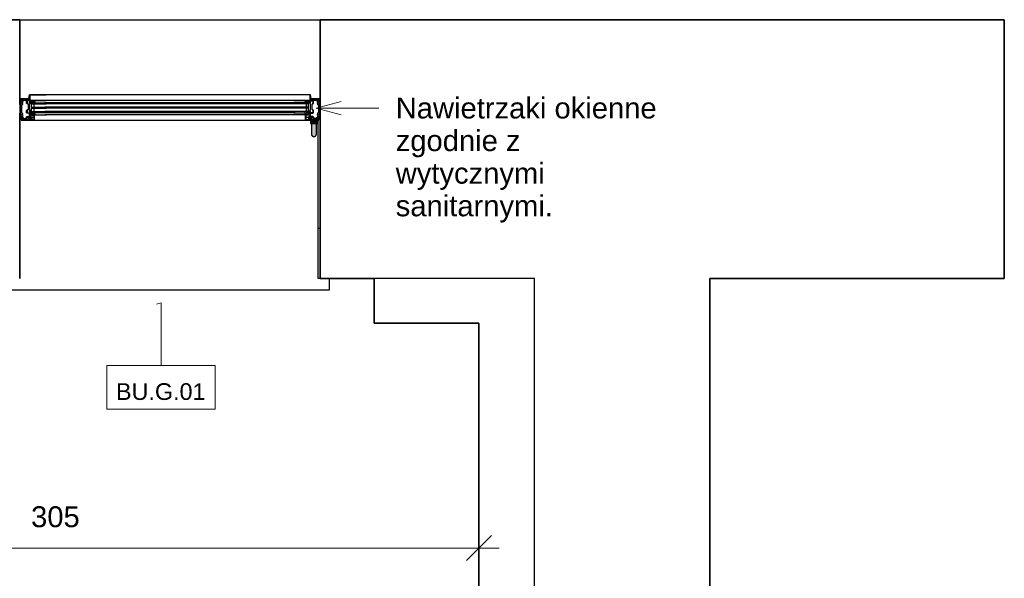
# Model space of a CAD drawing. Header units: centimetres. Extents: x -916 to 180, y 2044 to 2775.
# Tile 8 of 8: x -244 to 110, y 2574 to 2775. Entities that reach past the tile are written whole.
import ezdxf

# ---------------------------------------------------------------- set-up
doc = ezdxf.new("R2010")
doc.units = ezdxf.units.CM
for name, color, linetype, lineweight in [('Elementy szczegółów', 8, 'Continuous', 25), ('Notatki tekstowe', 50, 'Continuous', 9), ('Notatki tekstowe-1', 7, 'Continuous', 9), ('Okna', 8, 'Continuous', 25), ('Okna-1', 9, 'Continuous', 25), ('Oznaczenia wielu kategorii', 50, 'Continuous', 9), ('Oznaczenia wielu kategorii-1', 7, 'Continuous', 9), ('Wymiary', 50, 'Continuous', 9), ('Wymiary-30', 50, 'Continuous', 9), ('Ściany', 8, 'Continuous', 25), ('Ściany-1', 55, 'Continuous', 35)]:
    doc.layers.add(name, color=color, linetype=linetype, lineweight=lineweight)
doc.styles.add('Arial', font='arial.ttf', dxfattribs={"height": 7.5})
doc.styles.add('Arial_1', font='arial.ttf', dxfattribs={"height": 6})
doc.styles.add('Arial_3', font='arial.ttf', dxfattribs={"height": 7.5})
doc.dimstyles.new('Przekątna_-_2_5_mm_Arial', dxfattribs={"dimscale": 30.48, "dimtxt": 7.651945, "dimasz": 0.295276, "dimexe": 0.23622, "dimexo": 0.147638, "dimgap": 0.172244, "dimtad": 1, "dimdec": 0, "dimzin": 0, "dimdsep": 46, "dimtxsty": 'Arial_3', "dimblk1": 'OBLIQUE', "dimblk2": 'OBLIQUE', "dimsah": 1, "dimcen": 0.09, "dimdle": 0.23622, "dimazin": 0, "dimtfac": 1, "dimtdec": 4, "dimtix": 1, "dimtmove": 0, "dimatfit": 3, "dimfxl": 1, "dimtvp": 1, "dimtfill": 1, "dimtolj": 1, "dimtzin": 0, "dimarcsym": 2})

# ---------------------------------------------------------------- blocks, each defined once
blk = doc.blocks.new('Zabudowa_szachtu1 - Zabudowa_szachtu-810303-Stan_istniejący _ zmiany bud_')
at = {"layer": 'Ściany'}
for p, q in [((-59.22, 2682.08), (-116.82, 2682.08)), ((-59.22, 2432.08), (-59.22, 2682.08))]:
    blk.add_line(p, q, dxfattribs=at)
at = {"layer": 'Ściany-1'}
for p, q in [((-116.82, 2682.08), (-116.82, 2666.08)), ((-116.82, 2666.08), (-79.22, 2666.08)), ((-79.22, 2666.08), (-79.22, 2432.08)), ((-79.22, 2432.08), (-59.22, 2432.08))]:
    blk.add_line(p, q, dxfattribs=at)
blk = doc.blocks.new('JANSEN_AG_Jansen_Janisol_Arte_66_window_2022 - Type 1-822849-Stan_istniejący _ zmiany bud_')
at = {"layer": 'Okna-1'}
for points in [[(52.9, 9.25), (52.9, 10.45), (50.5, 10.45), (50.5, 9.25), (52.86, 9.25)], [(51.7, 4.55), (51.93, 4.58), (52.15, 4.67), (52.34, 4.81), (52.48, 5), (52.57, 5.22), (52.6, 5.45), (52.57, 9.25), (50.8, 9.25), (50.83, 5.22), (50.92, 5), (51.06, 4.81), (51.25, 4.67), (51.47, 4.58)]]:
    blk.add_hatch(color=256, dxfattribs=at).paths.add_polyline_path(points)
at = {"layer": 'Elementy szczegółów'}
for p, q in [((-50.69, 18.05), (-54, 18.05)), ((-54, 18.05), (-54, 11.45)), ((-54, 18.05), (-54, 11.45)), ((-54, 18.05), (-54, 11.45)), ((-53.85, 18.05), (-51.15, 18.05)), ((-51.15, 17.75), (-53.55, 17.75)), ((-53.54, 17.75), (-53.06, 17.75)), ((-52.94, 17.75), (-51.15, 17.75)), ((-51.49, 17.69), (-51.23, 17.7)), ((-51.09, 17.74), (-51.07, 17.58)), ((-50.45, 19.45), (-50.69, 18.05)), ((50.44, 19.45), (-50.45, 19.45)), ((50.69, 18.05), (50.44, 19.45)), ((54, 18.05), (50.69, 18.05)), ((51.09, 17.74), (51.07, 17.58)), ((53.85, 18.05), (51.15, 18.05)), ((52.94, 17.75), (51.15, 17.75)), ((51.15, 17.75), (53.55, 17.75)), ((51.49, 17.69), (51.23, 17.7)), ((53.54, 17.75), (53.06, 17.75)), ((54, 11.45), (54, 18.05)), ((54, 18.05), (54, 11.45)), ((54, 18.05), (54, 11.45)), ((-54, 16.45), (-54, 16.7)), ((-53.55, 17.45), (-53.15, 17.45)), ((-53.08, 17.54), (-53.29, 17.56)), ((-53, 17.08), (-52.98, 17.43)), ((-53, 16.45), (-53, 16.7)), ((-52.93, 17.06), (-52.97, 17.05)), ((-52.75, 17.42), (-52.86, 17.14)), ((-51.5, 16.64), (-51.5, 16.89)), ((-51.14, 17.5), (-51.36, 17.45)), ((-51.35, 17.45), (-48.85, 17.45)), ((-50.2, 16.64), (-50.2, 16.89)), ((-50, 16.65), (-50.16, 16.77)), ((-48.85, 17.15), (-50.15, 17.15)), ((-50.13, 16.84), (-49.77, 16.9)), ((-50.01, 16.74), (-49.99, 16.67)), ((-49.91, 16.72), (-49.91, 16.71)), ((-49.8, 16.25), (-44.5, 16.25)), ((-49.8, 15.08), (-44.5, 15.08)), ((-49.8, 14.68), (-44.5, 14.68)), ((-49.7, 17.1), (-48.93, 17.1)), ((-49.24, 16.7), (-49.28, 16.75)), ((-49.18, 16.74), (-49.21, 16.71)), ((-48.7, 16.91), (-49.06, 16.92)), ((-48.9, 16.25), (-48.9, 15.08)), ((-48.9, 14.68), (-48.9, 13.5)), ((-48.85, 17.45), (-44.5, 17.45)), ((-48.7, 17.26), (-48.7, 17.3)), ((-48.59, 16.75), (-48.66, 16.88)), ((45, 17.45), (-45, 17.45)), ((45, 16.65), (-45, 16.65)), ((45, 16.25), (-45, 16.25)), ((45, 15.08), (-45, 15.08)), ((45, 14.68), (-45, 14.68)), ((48.85, 17.45), (44.5, 17.45)), ((49.8, 16.25), (44.5, 16.25)), ((49.8, 15.08), (44.5, 15.08)), ((49.8, 14.68), (44.5, 14.68)), ((48.59, 16.75), (48.66, 16.88)), ((48.7, 17.26), (48.7, 17.3)), ((48.7, 16.91), (49.06, 16.92)), ((51.35, 17.45), (48.85, 17.45)), ((48.85, 17.15), (50.15, 17.15)), ((48.9, 16.25), (48.9, 15.08)), ((48.9, 14.68), (48.9, 13.5)), ((49.7, 17.1), (48.93, 17.1)), ((49.18, 16.74), (49.21, 16.71)), ((49.24, 16.7), (49.28, 16.75)), ((50.13, 16.84), (49.77, 16.9)), ((49.91, 16.72), (49.91, 16.71)), ((50.01, 16.74), (49.99, 16.67)), ((50, 16.65), (50.16, 16.77)), ((50.2, 16.64), (50.2, 16.89)), ((51.14, 17.5), (51.36, 17.45)), ((51.5, 16.64), (51.5, 16.89)), ((52.75, 17.42), (52.86, 17.14)), ((52.93, 17.06), (52.97, 17.05)), ((53, 17.08), (52.98, 17.43)), ((53, 16.45), (53, 16.7)), ((53.08, 17.54), (53.29, 17.56)), ((53.55, 17.45), (53.15, 17.45)), ((54, 16.45), (54, 16.7)), ((-54, 12.21), (-54, 12.46)), ((-54, 11.45), (-53.5, 11.45)), ((-53.15, 11.45), (-53.85, 11.45)), ((-53.45, 10.98), (-53.4, 11.08)), ((-53.2, 10.83), (-53.14, 10.92)), ((-53.19, 11.26), (-52.91, 11.26)), ((-53.14, 10.92), (-53.19, 10.83)), ((-53.17, 11.45), (-53.16, 11.45)), ((-53.15, 10.75), (-51.71, 10.75)), ((-53, 12.21), (-53, 12.46)), ((-52.88, 11.23), (-52.88, 11.06)), ((-52.82, 11), (-51.99, 11)), ((-52.19, 10.83), (-52.25, 10.77)), ((-51.96, 10.76), (-52.13, 10.84)), ((-51.71, 10.75), (-51.9, 10.75)), ((-51.89, 11.06), (-51.81, 11.07)), ((-51.67, 10.83), (-51.77, 11)), ((-51.64, 11.08), (-51.54, 10.91)), ((-51.59, 11.3), (-51.55, 11.3)), ((-51.55, 11.15), (-51.59, 11.15)), ((-51.5, 13.51), (-51.5, 13.76)), ((-51.5, 11.35), (-51.5, 11.55)), ((-50.6, 12.95), (-51.35, 12.95)), ((-51.35, 11.7), (-50.6, 11.7)), ((-51.3, 13.1), (-50.56, 13.1)), ((-50.5, 11.8), (-50.5, 12.85)), ((-50.36, 12.9), (-50.36, 11.75)), ((-50.2, 13.51), (-50.2, 13.76)), ((-50.2, 11.45), (-50.2, 10.95)), ((-50.2, 10.71), (-50.2, 10.63)), ((-49.88, 10.83), (-50.06, 10.85)), ((-50.01, 13.26), (-50.03, 13.24)), ((-50.02, 13.23), (-49.94, 13.21)), ((-49.92, 13.18), (-49.94, 13.17)), ((-49.93, 13.14), (-49.85, 13.13)), ((-49.91, 10.92), (-49.91, 11.48)), ((-49.84, 13.09), (-49.86, 13.07)), ((-49.85, 13.06), (-49.75, 13.04)), ((-49.81, 10.7), (-49.81, 10.76)), ((-49.8, 13.5), (-44.5, 13.5)), ((-48.89, 10.64), (-49.76, 10.64)), ((-48.89, 11.53), (-49.69, 11.53)), ((-49.69, 11.4), (-48.89, 11.4)), ((-49.65, 12.65), (-49.65, 12.75)), ((-49.51, 12.5), (-49.55, 12.5)), ((-48.73, 12.5), (-49.45, 12.5)), ((-49.05, 12.9), (-48.7, 12.95)), ((-49, 12.42), (-49, 12.4)), ((-48.78, 12.5), (-48.92, 12.5)), ((-48.84, 12.19), (-48.84, 11.58)), ((-48.84, 11.35), (-48.84, 10.69)), ((-48.7, 12.36), (-48.7, 12.47)), ((-48.7, 10.58), (-48.7, 12.42)), ((-48.61, 12.33), (-48.67, 12.33)), ((-48.65, 12.33), (-44.5, 12.33)), ((-48.5, 13.05), (-48.44, 13.09)), ((45, 13.5), (-45, 13.5)), ((45, 13.1), (-45, 13.1)), ((45, 12.33), (-45, 12.33)), ((49.8, 13.5), (44.5, 13.5)), ((48.65, 12.33), (44.5, 12.33)), ((48.5, 13.05), (48.44, 13.09)), ((48.61, 12.33), (48.67, 12.33)), ((49.05, 12.9), (48.7, 12.95)), ((48.7, 12.36), (48.7, 12.47)), ((48.7, 10.58), (48.7, 12.42)), ((48.73, 12.5), (49.45, 12.5)), ((48.78, 12.5), (48.92, 12.5)), ((48.84, 12.19), (48.84, 11.58)), ((48.84, 11.35), (48.84, 10.69)), ((48.89, 11.53), (49.68, 11.53)), ((49.68, 11.4), (48.89, 11.4)), ((48.89, 10.64), (49.76, 10.64)), ((49, 12.42), (49, 12.4)), ((49.51, 12.5), (49.55, 12.5)), ((49.65, 12.65), (49.65, 12.75)), ((49.85, 13.06), (49.75, 13.04)), ((49.81, 10.7), (49.81, 10.76)), ((49.84, 13.09), (49.86, 13.07)), ((49.93, 13.14), (49.85, 13.13)), ((49.88, 10.83), (50.06, 10.85)), ((49.91, 10.92), (49.91, 11.48)), ((49.92, 13.18), (49.94, 13.17)), ((50.02, 13.23), (49.94, 13.21)), ((50.01, 13.26), (50.03, 13.24)), ((50.2, 13.51), (50.2, 13.76)), ((50.2, 11.45), (50.2, 10.95)), ((50.2, 10.71), (50.2, 10.63)), ((50.36, 12.9), (50.36, 11.75)), ((50.5, 11.8), (50.5, 12.85)), ((51.3, 13.1), (50.56, 13.1)), ((50.6, 12.95), (51.35, 12.95)), ((51.35, 11.7), (50.6, 11.7)), ((51.5, 13.51), (51.5, 13.76)), ((51.5, 11.35), (51.5, 11.55)), ((51.64, 11.08), (51.54, 10.91)), ((51.59, 11.3), (51.55, 11.3)), ((51.55, 11.15), (51.59, 11.15)), ((51.67, 10.83), (51.77, 11)), ((51.71, 10.75), (51.9, 10.75)), ((53.15, 10.75), (51.71, 10.75)), ((51.89, 11.06), (51.81, 11.07)), ((51.96, 10.76), (52.13, 10.84)), ((52.82, 11), (51.99, 11)), ((52.19, 10.83), (52.25, 10.77)), ((52.88, 11.23), (52.88, 11.06)), ((53.19, 11.26), (52.91, 11.26)), ((53, 12.21), (53, 12.46)), ((53.2, 10.83), (53.14, 10.92)), ((53.14, 10.92), (53.19, 10.83)), ((53.17, 11.45), (53.15, 11.45)), ((53.15, 11.45), (53.85, 11.45)), ((53.45, 10.98), (53.4, 11.08)), ((53.5, 11.45), (54, 11.45)), ((54, 12.21), (54, 12.46)), ((-53.5, 10.45), (53.5, 10.45)), ((-50.35, 10.45), (-53.15, 10.45)), ((-50.08, 10.5), (-48.78, 10.5)), ((50.07, 10.5), (48.78, 10.5)), ((50.35, 10.45), (53.15, 10.45))]:
    blk.add_line(p, q, dxfattribs=at)
at = {"layer": 'Elementy szczegółów', "flags": 128}
for points in [[(-54, 16.07), (-54, 16.45), (-53.93, 16.45), (-53.93, 16.7), (-54, 16.7), (-54, 17.9)], [(-53.55, 17.89), (-51.15, 17.89), (-51.15, 17.9), (-53.85, 17.9), (-53.85, 16.7), (-53.78, 16.7), (-53.78, 16.45), (-53.85, 16.45), (-53.85, 16.05), (-53.7, 15.9), (-53.81, 15.79), (-53.94, 15.93)], [(-50.3, 19.12), (-50.3, 17.45), (-50.6, 17.45)], [(-44.5, 17.45), (-50.3, 17.45), (-50.3, 19.45), (-44.5, 19.45)], [(44.5, 17.45), (50.3, 17.45), (50.3, 19.45), (44.5, 19.45)], [(50.3, 19.12), (50.3, 17.45), (50.6, 17.45)], [(53.54, 17.89), (51.15, 17.89), (51.15, 17.9), (53.85, 17.9), (53.85, 16.7), (53.77, 16.7), (53.77, 16.45), (53.85, 16.45), (53.85, 16.05), (53.7, 15.9), (53.81, 15.79), (53.94, 15.93)], [(54, 16.07), (54, 16.45), (53.92, 16.45), (53.92, 16.7), (54, 16.7), (54, 17.9)], [(-53.06, 15.93), (-53.19, 15.79), (-53.3, 15.9), (-53.15, 16.05), (-53.15, 16.45), (-53.23, 16.45), (-53.23, 16.7), (-53.15, 16.7), (-53.15, 17.3), (-53.55, 17.3)], [(-51.72, 10.61), (-53.15, 10.61), (-51.71, 10.6), (-50.35, 10.6), (-50.35, 13.51), (-50.43, 13.51), (-50.43, 13.76), (-50.35, 13.76), (-50.35, 13.94), (-50.5, 14.09), (-50.39, 14.2), (-50.26, 14.06)], [(-53, 17.3), (-53, 16.7), (-53.08, 16.7), (-53.08, 16.45), (-53, 16.45), (-53, 16.07)], [(-51.5, 16.48), (-51.5, 16.64), (-51.43, 16.64), (-51.43, 16.89), (-51.5, 16.89), (-51.5, 17.3)], [(-50.15, 17.29), (-48.85, 17.29), (-48.85, 17.3), (-50.4, 17.3), (-51.35, 17.3), (-51.35, 16.89), (-51.28, 16.89), (-51.28, 16.64), (-51.35, 16.64), (-51.35, 16.46), (-51.2, 16.31), (-51.31, 16.2), (-51.44, 16.34)], [(-51.44, 14.06), (-51.31, 14.2), (-51.2, 14.09), (-51.35, 13.94), (-51.35, 13.76), (-51.28, 13.76), (-51.28, 13.51), (-51.35, 13.51), (-51.35, 13.15)], [(-50.26, 16.34), (-50.39, 16.2), (-50.5, 16.31), (-50.35, 16.46), (-50.35, 16.64), (-50.43, 16.64), (-50.43, 16.89), (-50.35, 16.89), (-50.35, 17.09)], [(-50.2, 17.1), (-50.2, 16.89), (-50.28, 16.89), (-50.28, 16.64), (-50.2, 16.64), (-50.2, 16.48)], [(-44.5, 13.1), (-49.8, 13.1), (-49.8, 16.65), (-44.5, 16.65)], [(-49.31, 16.76), (-49.43, 16.76), (-49.55, 16.75)], [(44.5, 13.1), (49.8, 13.1), (49.8, 16.65), (44.5, 16.65)], [(50.15, 17.29), (48.85, 17.29), (48.85, 17.3), (50.4, 17.3), (51.35, 17.3), (51.35, 16.89), (51.27, 16.89), (51.27, 16.64), (51.35, 16.64), (51.35, 16.46), (51.2, 16.31), (51.31, 16.2), (51.44, 16.34)], [(49.31, 16.76), (49.43, 16.76), (49.55, 16.75)], [(50.2, 17.1), (50.2, 16.89), (50.27, 16.89), (50.27, 16.64), (50.2, 16.64), (50.2, 16.48)], [(50.26, 16.34), (50.39, 16.2), (50.5, 16.31), (50.35, 16.46), (50.35, 16.64), (50.42, 16.64), (50.42, 16.89), (50.35, 16.89), (50.35, 17.09)], [(51.72, 10.61), (53.15, 10.61), (51.71, 10.6), (50.35, 10.6), (50.35, 13.51), (50.42, 13.51), (50.42, 13.76), (50.35, 13.76), (50.35, 13.94), (50.5, 14.09), (50.39, 14.2), (50.26, 14.06)], [(51.44, 14.06), (51.31, 14.2), (51.2, 14.09), (51.35, 13.94), (51.35, 13.76), (51.27, 13.76), (51.27, 13.51), (51.35, 13.51), (51.35, 13.15)], [(51.5, 16.48), (51.5, 16.64), (51.42, 16.64), (51.42, 16.89), (51.5, 16.89), (51.5, 17.3)], [(53, 17.3), (53, 16.7), (53.07, 16.7), (53.07, 16.45), (53, 16.45), (53, 16.07)], [(53.06, 15.93), (53.19, 15.79), (53.3, 15.9), (53.15, 16.05), (53.15, 16.45), (53.22, 16.45), (53.22, 16.7), (53.15, 16.7), (53.15, 17.3), (53.54, 17.3)], [(-54, 11.6), (-54, 12.21), (-53.93, 12.21), (-53.93, 12.46), (-54, 12.46), (-54, 12.83)], [(-53.94, 12.97), (-53.81, 13.11), (-53.7, 13), (-53.85, 12.85), (-53.85, 12.46), (-53.78, 12.46), (-53.78, 12.21), (-53.85, 12.21), (-53.85, 11.6), (-53.15, 11.6), (-53.15, 12.21), (-53.23, 12.21), (-53.23, 12.46), (-53.15, 12.46), (-53.15, 12.85), (-53.3, 13), (-53.19, 13.11), (-53.06, 12.97)], [(-53.31, 10.9), (-53.26, 11), (-53.26, 11), (-53.32, 10.9)], [(-53, 12.83), (-53, 12.46), (-53.08, 12.46), (-53.08, 12.21), (-53, 12.21), (-53, 11.6)], [(-51.5, 13.1), (-51.5, 13.51), (-51.43, 13.51), (-51.43, 13.76), (-51.5, 13.76), (-51.5, 13.92)], [(-50.56, 11.55), (-51.35, 11.55), (-51.35, 11.35)], [(-50.2, 11), (-50.9, 11), (-50.98, 11.16), (-50.98, 11.24), (-50.9, 11.4), (-50.2, 11.4)], [(-50.98, 11.16), (-50.55, 11.4), (-50.55, 11)], [(-50.2, 13.92), (-50.2, 13.76), (-50.28, 13.76), (-50.28, 13.51), (-50.2, 13.51), (-50.2, 10.6)], [(-50.17, 10.92), (-50.15, 10.92), (-50.15, 11.48), (-50.17, 11.48)], [(-49.92, 10.9), (-50.02, 10.85), (-50.05, 10.85), (-50.05, 11.55), (-50.02, 11.55)], [(-50.02, 10.85), (-50.02, 11.55), (-49.92, 11.5)], [(-49.02, 12.38), (-49.8, 12.38), (-49.8, 12.24), (-48.89, 12.24)], [(-49.73, 13.02), (-49.74, 12.98), (-49.72, 12.97)], [(49.02, 12.38), (49.8, 12.38), (49.8, 12.24), (48.89, 12.24)], [(49.73, 13.02), (49.74, 12.98), (49.72, 12.97)], [(49.92, 10.9), (50.02, 10.85), (50.05, 10.85), (50.05, 11.55), (50.02, 11.55)], [(50.02, 10.85), (50.02, 11.55), (49.92, 11.5)], [(50.17, 10.92), (50.15, 10.92), (50.15, 11.48), (50.17, 11.48)], [(50.2, 13.92), (50.2, 13.76), (50.27, 13.76), (50.27, 13.51), (50.2, 13.51), (50.2, 10.6)], [(50.2, 11), (50.9, 11), (50.98, 11.16), (50.98, 11.24), (50.9, 11.4), (50.2, 11.4)], [(50.98, 11.16), (50.55, 11.4), (50.55, 11)], [(50.56, 11.55), (51.35, 11.55), (51.35, 11.35)], [(51.5, 13.1), (51.5, 13.51), (51.42, 13.51), (51.42, 13.76), (51.5, 13.76), (51.5, 13.92)], [(53, 12.83), (53, 12.46), (53.07, 12.46), (53.07, 12.21), (53, 12.21), (53, 11.6)], [(53.94, 12.97), (53.81, 13.11), (53.7, 13), (53.85, 12.85), (53.85, 12.46), (53.77, 12.46), (53.77, 12.21), (53.85, 12.21), (53.85, 11.6), (53.15, 11.6), (53.15, 12.21), (53.22, 12.21), (53.22, 12.46), (53.15, 12.46), (53.15, 12.85), (53.3, 13), (53.19, 13.11), (53.06, 12.97)], [(53.31, 10.9), (53.26, 11), (53.26, 11), (53.32, 10.9)], [(54, 11.6), (54, 12.21), (53.92, 12.21), (53.92, 12.46), (54, 12.46), (54, 12.83)]]:
    blk.add_lwpolyline(points, dxfattribs=at)
for points in [[(-50.45, 19.45), (-50.3, 19.45), (-50.3, 19.12), (-50.6, 17.45), (-50.8, 17.45)], [(50.44, 19.45), (50.3, 19.45), (50.3, 19.12), (50.6, 17.45), (50.8, 17.45)], [(-53.85, 12.21), (-53.78, 12.21), (-53.78, 12.46), (-53.85, 12.46), (-53.85, 12.85), (-53.7, 13), (-53.7, 15.9), (-53.85, 16.05), (-53.85, 16.45), (-53.78, 16.45), (-53.78, 16.7), (-53.85, 16.7), (-53.85, 17.15), (-53.7, 17.3), (-53.3, 17.3), (-53.15, 17.15), (-53.15, 16.7), (-53.23, 16.7), (-53.23, 16.45), (-53.15, 16.45), (-53.15, 16.05), (-53.3, 15.9), (-53.3, 13), (-53.15, 12.85), (-53.15, 12.46), (-53.23, 12.46), (-53.23, 12.21), (-53.15, 12.21), (-53.15, 11.75), (-53.3, 11.6), (-53.7, 11.6), (-53.85, 11.75)], [(-50.5, 16.31), (-50.35, 16.46), (-50.35, 16.64), (-50.43, 16.64), (-50.43, 16.89), (-50.35, 16.89), (-50.35, 17.15), (-50.5, 17.3), (-51.2, 17.3), (-51.35, 17.15), (-51.35, 16.89), (-51.28, 16.89), (-51.28, 16.64), (-51.35, 16.64), (-51.35, 16.46), (-50.9, 16.01), (-50.9, 14.39), (-51.35, 13.94), (-51.35, 13.76), (-51.28, 13.76), (-51.28, 13.51), (-51.35, 13.51), (-51.35, 13.25), (-51.2, 13.1), (-50.5, 13.1), (-50.35, 13.25), (-50.35, 13.51), (-50.43, 13.51), (-50.43, 13.76), (-50.35, 13.76), (-50.35, 13.94), (-50.5, 14.09)], [(-49, 17.15), (-49, 17.1), (-49.7, 17.1), (-49.69, 17.15)], [(49, 17.15), (49, 17.1), (49.7, 17.1), (49.69, 17.15)], [(50.5, 16.31), (50.35, 16.46), (50.35, 16.64), (50.42, 16.64), (50.42, 16.89), (50.35, 16.89), (50.35, 17.15), (50.5, 17.3), (51.2, 17.3), (51.35, 17.15), (51.35, 16.89), (51.27, 16.89), (51.27, 16.64), (51.35, 16.64), (51.35, 16.46), (50.9, 16.01), (50.9, 14.39), (51.35, 13.94), (51.35, 13.76), (51.27, 13.76), (51.27, 13.51), (51.35, 13.51), (51.35, 13.25), (51.2, 13.1), (50.5, 13.1), (50.35, 13.25), (50.35, 13.51), (50.42, 13.51), (50.42, 13.76), (50.35, 13.76), (50.35, 13.94), (50.5, 14.09)], [(53.85, 12.21), (53.77, 12.21), (53.77, 12.46), (53.85, 12.46), (53.85, 12.85), (53.7, 13), (53.7, 15.9), (53.85, 16.05), (53.85, 16.45), (53.77, 16.45), (53.77, 16.7), (53.85, 16.7), (53.85, 17.15), (53.7, 17.3), (53.3, 17.3), (53.15, 17.15), (53.15, 16.7), (53.22, 16.7), (53.22, 16.45), (53.15, 16.45), (53.15, 16.05), (53.3, 15.9), (53.3, 13), (53.15, 12.85), (53.15, 12.46), (53.22, 12.46), (53.22, 12.21), (53.15, 12.21), (53.15, 11.75), (53.3, 11.6), (53.7, 11.6), (53.85, 11.75)]]:
    blk.add_lwpolyline(points, close=True, dxfattribs=at)
at = {"layer": 'Elementy szczegółów'}
for centre, radius, start, end in [((-53.85, 17.9), 0.15, 90, 180), ((-53.55, 17.6), 0.295, 90, 270), ((-53.55, 17.6), 0.15, 90, 270), ((-53.53, 17.63), 0.118, 95.6445, 218.7253), ((-53.07, 17.72), 0.0303, 40.0346, 86.665), ((-53, 17.78), 0.0542, 221.9334, 318.0666), ((-52.94, 17.72), 0.0325, 97.2961, 138.0607), ((-51.49, 17.68), 0.00917, 88.033, 270), ((-51.23, 17.62), 0.073, 299.673, 90.327), ((-51.15, 17.9), 0.15, 0, 90), ((-51.15, 17.9), 0.15, 270, 0), ((-51.15, 17.91), 0.162, 270.008, 281.4781), ((-51.11, 17.73), 0.02, 8.2975, 108.8505), ((51.15, 17.9), 0.15, 90, 180), ((51.15, 17.9), 0.15, 180, 270), ((51.11, 17.73), 0.02, 71.1495, 171.7025), ((51.15, 17.91), 0.162, 258.5219, 269.992), ((51.23, 17.62), 0.073, 89.673, 240.327), ((51.49, 17.68), 0.00917, 270, 91.967), ((52.94, 17.72), 0.0325, 41.9393, 82.7039), ((53, 17.78), 0.0542, 221.9334, 318.0666), ((53.07, 17.72), 0.0303, 93.335, 139.9654), ((53.54, 17.6), 0.295, 270, 90), ((53.53, 17.63), 0.118, 321.2747, 84.3555), ((53.55, 17.6), 0.15, 270, 90), ((53.85, 17.9), 0.15, 360, 90), ((-53.8, 16.07), 0.2, 180, 225), ((-53.35, 17.81), 0.365, 223.5519, 261.2737), ((-53.48, 17.56), 0.021, 39.2375, 229.1173), ((-53.27, 17.87), 0.396, 235.8759, 251.9874), ((-53.15, 17.9), 0.451, 225.2369, 262.0464), ((-53.4, 17.47), 0.0247, 260.6822, 74.3018), ((-53.29, 17.54), 0.0168, 88.3181, 211.6819), ((-53.18, 17.69), 0.203, 231.4189, 261.1971), ((-53.21, 17.47), 0.0212, 270.7551, 92.9813), ((-53.15, 17.3), 0.15, 0, 90), ((-53.09, 17.43), 0.111, 2.2068, 83.2647), ((-53.2, 16.07), 0.2, 315, 0), ((-52.98, 17.07), 0.025, 166.9682, 283.0318), ((-52.96, 17.17), 0.11, 287.1159, 346.003), ((-52.63, 17.36), 0.134, 95.8263, 153.3731), ((-54.97, 38.52), 21.16, 276.3107, 279.1697), ((-51.65, 17.42), 0.0405, 87.0635, 280.5466), ((-51.66, 17.62), 0.166, 271.6692, 307.1717), ((-51.72, 17.96), 0.586, 277.473, 292.527), ((-51.47, 16.87), 0.772, 76.741, 99.7196), ((-51.44, 17.4), 0.144, 94.6394, 141.8649), ((-51.26, 16.78), 0.679, 99.0644, 110.9356), ((-51.35, 17.3), 0.15, 90, 180), ((-51.3, 16.48), 0.2, 180, 225), ((-51.49, 16.63), 1.05, 78.8118, 90.244), ((-51.45, 17.5), 0.0126, 95.8171, 255.3907), ((-51.5, 17.96), 0.453, 275.3486, 300.5223), ((-51.48, 18.12), 0.63, 272.1223, 297.6366), ((-51.48, 17.89), 0.346, 273.7934, 301.8936), ((-51.3, 17.61), 0.0134, 287.4026, 72.5974), ((-51.29, 17.61), 0.0462, 305.1137, 76.6022), ((-51.15, 17.58), 0.0819, 277.0768, 0), ((-50.15, 17.09), 0.2, 90, 180), ((-50.4, 16.48), 0.2, 315, 0), ((-50.15, 17.1), 0.05, 90.0096, 178.7558), ((-50.14, 16.8), 0.0278, 123.5601, 232.5775), ((-50.07, 16.68), 0.162, 110.2761, 123.2509), ((-50.08, 17.06), 0.0251, 98.1708, 269.8705), ((-49.8, 15.24), 1.86, 86.7642, 98.6585), ((-50.13, 14.71), 2.32, 81.1304, 88.8304), ((-50, 16.74), 0.012, 43.2835, 194.0108), ((-50, 16.66), 0.0112, 232.1176, 20.4022), ((-49.63, 17.15), 0.539, 228.1054, 236.7263), ((-49.92, 16.71), 0.0112, 243.4141, 20.6435), ((-49.86, 16.74), 0.0579, 162.3195, 198.9111), ((-49.9, 16.75), 0.0126, 88.7763, 159.4345), ((-49.65, 19.86), 3.1, 265.3001, 271.7307), ((-49.78, 16.95), 0.0526, 287.5217, 78.0648), ((-49.3, 16.74), 0.0263, 36.8524, 93.5031), ((-49.23, 16.72), 0.0205, 221.1312, 325.1826), ((-49.16, 16.72), 0.0298, 65.5834, 139.44), ((-48.54, 18.58), 1.93, 251.7544, 270.402), ((-49.1, 16.9), 0.0138, 112.3843, 208.529), ((-49.07, 16.91), 0.05, 202.5905, 247.4095), ((-49.07, 16.84), 0.0822, 85.3454, 116.6744), ((-48.44, 18.3), 1.58, 245.5567, 266.7641), ((-48.93, 17.15), 0.0512, 269.8088, 315.4387), ((-48.87, 17.09), 0.0361, 44.0136, 134.5246), ((-48.85, 17.3), 0.15, 0, 90), ((-48.85, 17.3), 0.15, 270, 0), ((-48.8, 17.14), 0.0475, 217.0257, 306.3102), ((-48.87, 17.25), 0.174, 304.6591, 3.9129), ((-48.67, 17.3), 0.0329, 98.4746, 175.5435), ((-48.71, 16.85), 0.0606, 31.1918, 85.3926), ((-48.66, 17.26), 0.0714, 8.1113, 101.2299), ((-49.92, 17.04), 1.35, 358.1089, 9.7633), ((-48.57, 16.77), 0.0291, 215.8566, 9.9169), ((-47.68, 16.99), 0.884, 179.2559, 193.9116), ((-48.53, 16.69), 0.0389, 267.8033, 82.89), ((48.53, 16.69), 0.0389, 97.11, 272.1967), ((48.44, 18.3), 1.58, 273.2359, 294.4433), ((48.54, 18.58), 1.93, 269.598, 288.2456), ((47.68, 16.99), 0.884, 346.0884, 0.7441), ((48.57, 16.77), 0.0291, 170.0831, 324.1434), ((49.92, 17.04), 1.35, 170.2367, 181.8911), ((48.66, 17.26), 0.0714, 78.7701, 171.8887), ((48.71, 16.85), 0.0606, 94.6074, 148.8082), ((48.67, 17.3), 0.0329, 4.4565, 81.5254), ((48.85, 17.3), 0.15, 90, 180), ((48.85, 17.3), 0.15, 180, 270), ((48.87, 17.25), 0.174, 176.0871, 235.3409), ((48.8, 17.14), 0.0475, 233.6898, 322.9743), ((48.87, 17.09), 0.0361, 45.4754, 135.9864), ((48.93, 17.15), 0.0512, 224.5613, 270.1912), ((49.07, 16.84), 0.0822, 63.3256, 94.6546), ((49.07, 16.91), 0.05, 292.5905, 337.4095), ((49.1, 16.9), 0.0138, 331.471, 67.6157), ((49.16, 16.72), 0.0298, 40.56, 114.4166), ((49.23, 16.72), 0.0205, 214.8174, 318.8688), ((49.3, 16.74), 0.0263, 86.4969, 143.1476), ((49.65, 19.86), 3.1, 268.2693, 274.6999), ((49.8, 15.24), 1.86, 81.3415, 93.2358), ((49.78, 16.95), 0.0526, 101.9352, 252.4783), ((50.13, 14.71), 2.32, 91.1696, 98.8696), ((49.9, 16.75), 0.0126, 20.5655, 91.2237), ((49.86, 16.74), 0.0579, 341.0889, 17.6805), ((49.92, 16.71), 0.0112, 159.3565, 296.5859), ((49.63, 17.15), 0.539, 303.2737, 311.8946), ((50, 16.66), 0.0112, 159.5978, 307.8824), ((50, 16.74), 0.012, 345.9892, 136.7165), ((50.08, 17.06), 0.0251, 270.1295, 81.8292), ((50.07, 16.68), 0.162, 56.7491, 69.7239), ((50.15, 17.09), 0.2, 0, 90), ((50.15, 17.1), 0.05, 1.2442, 89.9904), ((50.14, 16.8), 0.0278, 307.4225, 56.4399), ((50.4, 16.48), 0.2, 180, 225), ((51.15, 17.58), 0.0819, 180, 262.9232), ((51.48, 18.12), 0.63, 242.3634, 267.8777), ((51.29, 17.61), 0.0462, 103.3978, 234.8863), ((51.5, 17.96), 0.453, 239.4777, 264.6514), ((51.49, 16.63), 1.05, 89.756, 101.1882), ((51.47, 16.87), 0.772, 80.2804, 103.259), ((51.3, 17.61), 0.0134, 107.4026, 252.5974), ((51.48, 17.89), 0.346, 238.1064, 266.2066), ((51.35, 17.3), 0.15, 0, 90), ((51.26, 16.78), 0.679, 69.0644, 80.9356), ((51.3, 16.48), 0.2, 315, 0), ((51.44, 17.4), 0.144, 38.1351, 85.3606), ((51.45, 17.5), 0.0126, 284.6093, 84.1829), ((51.72, 17.96), 0.586, 247.473, 262.527), ((51.66, 17.62), 0.166, 232.8283, 268.3308), ((54.97, 38.52), 21.16, 260.8303, 263.6893), ((51.65, 17.42), 0.0405, 259.4534, 92.9365), ((52.63, 17.36), 0.134, 26.6269, 84.1737), ((52.96, 17.17), 0.11, 193.997, 252.8841), ((52.98, 17.07), 0.025, 256.9682, 13.0318), ((53.09, 17.43), 0.111, 96.7353, 177.7932), ((53.15, 17.3), 0.15, 90, 180), ((53.2, 16.07), 0.2, 180, 225), ((53.21, 17.47), 0.0212, 87.0187, 269.2449), ((53.15, 17.9), 0.451, 277.9536, 314.7631), ((53.18, 17.69), 0.203, 278.8029, 308.5811), ((53.29, 17.54), 0.0168, 328.3181, 91.6819), ((53.4, 17.47), 0.0247, 105.6982, 279.3178), ((53.27, 17.87), 0.396, 288.0126, 304.1241), ((53.35, 17.81), 0.365, 278.7263, 316.4481), ((53.48, 17.56), 0.021, 310.8827, 140.7625), ((53.8, 16.07), 0.2, 315, 0), ((-53.8, 12.83), 0.2, 135, 180), ((-53.85, 11.6), 0.15, 180, 270), ((-53.15, 10.8), 0.35, 150, 270), ((-53.36, 11.21), 0.0811, 150.9801, 291.475), ((-52.92, 10.9), 0.62, 122.2354, 145.2889), ((-53.27, 11), 0.15, 329.1044, 150), ((-53.15, 10.8), 0.2, 150, 270), ((-53.15, 10.8), 0.19, 150, 270), ((-53.27, 11), 0.15, 90, 112.4755), ((-53.27, 11.26), 0.0241, 115.9276, 314.8873), ((-53, 10.73), 0.62, 73.1531, 116.2547), ((-53.27, 11), 0.15, 329.1044, 90), ((-53.15, 11.24), 0.21, 94.5701, 118.8054), ((-53.19, 11.15), 0.113, 91.9019, 120.8283), ((-53.15, 10.8), 0.0502, 145.3142, 289.645), ((-53.15, 10.8), 0.05, 150, 270), ((-53.15, 11.6), 0.147, 269.8148, 290.0291), ((-53.15, 11.6), 0.15, 270, 0), ((-52.73, 8.49), 2.3, 79.9058, 100.1078), ((-53.01, 11.02), 0.445, 54.5243, 102.4482), ((-53.2, 12.83), 0.2, 360, 45), ((-52.91, 11.23), 0.03, 1.1423, 90), ((-52.82, 11.06), 0.0601, 181.1423, 270), ((-52.84, 11.27), 0.0597, 355.924, 71.8598), ((-52.73, 11.26), 0.05, 175.924, 350.6078), ((-52.81, 11.27), 0.131, 350.6078, 62.0614), ((-52.31, 10.83), 0.0818, 254.4256, 314.7781), ((-52.15, 10.8), 0.0461, 65.016, 136.8401), ((-51.99, 10.98), 0.029, 16.1549, 90), ((-51.64, 11.09), 0.343, 198.8643, 227.9191), ((-51.9, 10.9), 0.149, 244.831, 268.9012), ((-51.88, 11.03), 0.0259, 100.214, 180), ((-51.72, 11.02), 0.183, 177.1271, 233.6335), ((-51.85, 10.86), 0.025, 219.4662, 45.6826), ((-51.81, 11.03), 0.0344, 19.1659, 91.8779), ((-51.59, 11.1), 0.2, 90, 210.0036), ((-51.22, 11.21), 0.588, 196.6469, 220.932), ((-51.72, 10.81), 0.2, 270, 30), ((-51.71, 10.8), 0.0502, 264.5832, 29.8524), ((-51.71, 10.8), 0.05, 270, 30), ((-51.59, 11.1), 0.05, 90, 210), ((-51.55, 11.35), 0.05, 270, 0), ((-51.55, 11.35), 0.2, 270, 0), ((-51.3, 13.92), 0.2, 135, 180), ((-51.35, 13.1), 0.15, 180, 270), ((-51.35, 11.55), 0.15, 90, 180), ((-51.3, 13.15), 0.05, 180, 270), ((-51.25, 11.1), 0.36, 343.9938, 16.0062), ((-50.6, 12.85), 0.1, 0, 90), ((-50.6, 11.8), 0.1, 270, 0), ((-50.56, 12.9), 0.2, 360, 90), ((-50.56, 11.75), 0.2, 270, 0), ((-50.4, 13.92), 0.2, 360, 45), ((-50.17, 11.45), 0.03, 90, 180), ((-50.17, 10.95), 0.03, 180, 270), ((-50.06, 10.71), 0.143, 92.8734, 181.3186), ((-50.08, 10.63), 0.125, 180, 270), ((-50.17, 13.28), 0.0276, 90.901, 199.1336), ((-30.5, 25.3), 23.08, 211.423, 213.0003), ((-50.12, 11.57), 0.0613, 146.0535, 322.017), ((-50.16, 12.45), 0.849, 80.5284, 90.2798), ((-50, 11.5), 0.194, 34.4702, 149.5732), ((-50.15, 11.59), 0.113, 272.323, 337.6611), ((-50.15, 10.81), 0.113, 22.3389, 87.677), ((-50.01, 11.49), 0.0739, 38.8359, 150.2195), ((-50.02, 13.24), 0.0104, 139.8755, 265.0144), ((-50.03, 13.27), 0.0188, 321.0159, 76.9327), ((-50.02, 11.52), 0.03, 60, 90), ((-50.02, 10.88), 0.03, 270, 300), ((-49.69, 11.72), 0.319, 214.6245, 270.2128), ((-49.94, 13.19), 0.0192, 317.2914, 80.619), ((-49.93, 13.16), 0.0145, 136.7774, 264.1038), ((-49.93, 11.48), 0.02, 0, 60), ((-49.93, 10.92), 0.02, 300, 0), ((-49.89, 10.76), 0.075, 0, 85), ((-49.85, 13.07), 0.0107, 129.7442, 264.9657), ((-49.85, 13.11), 0.0227, 309.8334, 83.1308), ((-49.78, 12.77), 0.0841, 206.8434, 297.0271), ((-49.69, 11.72), 0.189, 214.6245, 270.2128), ((-49.75, 10.7), 0.0609, 178.5576, 259.7441), ((-49.75, 13.02), 0.02, 345.7906, 83.7461), ((-49.73, 12.99), 0.0102, 163.6513, 244.0898), ((-49.82, 12.84), 0.163, 297.3766, 330.1669), ((-49.71, 13.01), 0.0422, 255.8689, 303.1812), ((-49.21, 12.16), 0.938, 90.135, 119.995), ((-49.66, 12.75), 0.0116, 1.3348, 148.6652), ((-49.49, 12.65), 0.161, 181.3568, 242.7264), ((-49.57, 12.91), 0.0259, 121.118, 270), ((-49.25, 12.31), 0.708, 87.3752, 118.3608), ((-49.59, 13.58), 0.689, 270.91, 305.9388), ((-49.58, 12.48), 0.0265, 31.6129, 61.4528), ((-49.48, 12.5), 0.03, 3.8226, 180), ((-49.22, 13.06), 0.0396, 270, 86.519), ((-48.84, 12.33), 0.77, 88.9728, 116.4147), ((-49.06, 12.93), 0.0319, 116.4556, 278.9254), ((-48.73, 12.17), 0.851, 95.6076, 113.2807), ((-49.02, 12.4), 0.02, 270, 0), ((-48.92, 12.42), 0.08, 90, 180), ((-48.89, 12.19), 0.05, 0, 90), ((-48.89, 11.58), 0.05, 270, 0), ((-48.89, 11.35), 0.05, 0, 90), ((-48.89, 10.69), 0.05, 270, 0), ((-48.82, 13.06), 0.04, 278.8002, 91.1211), ((-48.78, 12.42), 0.08, 0, 90), ((-48.73, 12.47), 0.0306, 0.7216, 89.2785), ((-48.81, 13.44), 0.498, 283.6034, 309.3858), ((-48.67, 12.36), 0.0301, 180.7686, 269.1824), ((-48.61, 12.35), 0.0216, 273.9241, 357.2462), ((-46.1, 12.35), 2.49, 172.2647, 179.881), ((-47.88, 12.56), 0.702, 137.0393, 169.7545), ((-48.42, 13.06), 0.0394, 318.5629, 129.8567), ((48.42, 13.06), 0.0394, 50.1433, 221.4371), ((47.88, 12.56), 0.702, 10.2455, 42.9607), ((48.81, 13.44), 0.498, 230.6142, 256.3966), ((46.1, 12.35), 2.49, 0.119, 7.7353), ((48.61, 12.35), 0.0216, 182.7538, 266.0759), ((48.67, 12.36), 0.0301, 270.8176, 359.2314), ((48.78, 12.42), 0.08, 90, 180), ((48.73, 12.47), 0.0306, 90.7215, 179.2784), ((48.82, 13.06), 0.04, 88.8789, 261.1998), ((48.84, 12.33), 0.77, 63.5853, 91.0272), ((48.73, 12.17), 0.851, 66.7193, 84.3924), ((48.89, 12.19), 0.05, 90, 180), ((48.89, 11.58), 0.05, 180, 270), ((48.89, 11.35), 0.05, 90, 180), ((48.89, 10.69), 0.05, 180, 270), ((48.92, 12.42), 0.08, 0, 90), ((49.02, 12.4), 0.02, 180, 270), ((49.06, 12.93), 0.0319, 261.0746, 63.5444), ((49.22, 13.06), 0.0396, 93.481, 270), ((49.59, 13.58), 0.689, 234.0612, 269.09), ((49.21, 12.16), 0.938, 60.005, 89.865), ((49.25, 12.31), 0.708, 61.6392, 92.6248), ((49.48, 12.5), 0.03, 360, 176.1774), ((49.58, 12.48), 0.0265, 118.5472, 148.3871), ((49.49, 12.65), 0.161, 297.2736, 358.6432), ((49.57, 12.91), 0.0259, 270, 58.882), ((49.66, 12.75), 0.0116, 31.3348, 178.6652), ((49.82, 12.84), 0.163, 209.8331, 242.6234), ((49.71, 13.01), 0.0422, 236.8188, 284.1311), ((49.69, 11.72), 0.319, 269.7872, 325.3755), ((49.69, 11.72), 0.189, 269.7872, 325.3755), ((49.75, 13.02), 0.02, 96.2539, 194.2094), ((49.73, 12.99), 0.0102, 295.9102, 16.3487), ((49.78, 12.77), 0.0841, 242.9729, 333.1566), ((49.75, 10.7), 0.0609, 280.2559, 1.4424), ((49.88, 10.76), 0.075, 95, 180), ((49.85, 13.11), 0.0227, 96.8692, 230.1666), ((50, 11.5), 0.194, 30.4268, 145.5298), ((30.5, 25.3), 23.08, 326.9997, 328.577), ((49.85, 13.07), 0.0107, 275.0343, 50.2558), ((49.93, 11.48), 0.02, 120, 180), ((49.93, 10.92), 0.02, 180, 240), ((49.94, 13.19), 0.0192, 99.381, 222.7086), ((49.93, 13.16), 0.0145, 275.8962, 43.2226), ((50.01, 11.49), 0.0739, 29.7805, 141.1641), ((50.02, 11.52), 0.03, 90, 120), ((50.02, 10.88), 0.03, 240, 270), ((50.03, 13.27), 0.0188, 103.0673, 218.9841), ((50.16, 12.45), 0.849, 89.7202, 99.4716), ((50.02, 13.24), 0.0104, 274.9856, 40.1245), ((50.15, 11.59), 0.113, 202.3389, 267.677), ((50.15, 10.81), 0.113, 92.323, 157.6611), ((50.06, 10.71), 0.143, 358.6814, 87.1266), ((50.12, 11.57), 0.0613, 217.983, 33.9465), ((50.07, 10.63), 0.125, 270, 0), ((50.17, 13.28), 0.0276, 340.8664, 89.099), ((50.17, 11.45), 0.03, 0, 90), ((50.17, 10.95), 0.03, 270, 0), ((50.4, 13.92), 0.2, 135, 180), ((50.56, 12.9), 0.2, 90, 180), ((50.56, 11.75), 0.2, 180, 270), ((50.6, 12.85), 0.1, 90, 180), ((50.6, 11.8), 0.1, 180, 270), ((51.25, 11.1), 0.36, 163.9938, 196.0062), ((51.3, 13.15), 0.05, 270, 0), ((51.35, 13.1), 0.15, 270, 0), ((51.35, 11.55), 0.15, 0, 90), ((51.55, 11.35), 0.2, 180, 270), ((51.3, 13.92), 0.2, 360, 45), ((51.55, 11.35), 0.05, 180, 270), ((51.72, 10.81), 0.2, 150, 270), ((51.59, 11.1), 0.2, 329.9964, 90), ((51.59, 11.1), 0.05, 330, 90), ((51.22, 11.21), 0.588, 319.068, 343.3531), ((51.71, 10.8), 0.0502, 150.1476, 275.4168), ((51.71, 10.8), 0.05, 150, 270), ((51.81, 11.03), 0.0344, 88.1221, 160.8341), ((51.72, 11.02), 0.183, 306.3665, 2.8729), ((51.85, 10.86), 0.025, 134.3174, 320.5338), ((51.64, 11.09), 0.343, 312.0809, 341.1357), ((51.88, 11.03), 0.0259, 0, 79.786), ((51.9, 10.9), 0.149, 271.0988, 295.169), ((51.99, 10.98), 0.029, 90, 163.8451), ((52.15, 10.8), 0.0461, 43.1599, 114.984), ((52.31, 10.83), 0.0818, 225.2219, 285.5744), ((52.73, 8.49), 2.3, 79.8922, 100.0942), ((52.81, 11.27), 0.131, 117.9386, 189.3922), ((52.73, 11.26), 0.05, 189.3922, 4.076), ((53.01, 11.02), 0.445, 77.5518, 125.4757), ((52.84, 11.27), 0.0597, 108.1402, 184.076), ((53, 10.73), 0.62, 63.7453, 106.8469), ((52.82, 11.06), 0.0601, 270, 358.8577), ((52.91, 11.23), 0.03, 90, 178.8577), ((53.2, 12.83), 0.2, 135, 180), ((53.15, 11.6), 0.15, 180, 270), ((53.15, 11.6), 0.147, 249.9709, 270.1852), ((53.27, 11), 0.15, 90, 210.8956), ((53.27, 11), 0.15, 30, 210.8956), ((53.15, 10.8), 0.0502, 250.355, 34.6858), ((53.15, 10.8), 0.35, 270, 30), ((53.15, 10.8), 0.19, 270, 30), ((53.15, 10.8), 0.2, 270, 30), ((53.15, 10.8), 0.05, 270, 30), ((53.15, 11.24), 0.21, 61.1946, 85.4299), ((53.19, 11.15), 0.113, 59.1717, 88.0981), ((52.92, 10.9), 0.62, 34.7111, 57.7646), ((53.27, 11.26), 0.0241, 225.1127, 64.0724), ((53.27, 11), 0.15, 67.5245, 90), ((53.36, 11.21), 0.0811, 248.525, 29.0199), ((53.85, 11.6), 0.15, 270, 360), ((53.8, 12.83), 0.2, 360, 45), ((-50.35, 10.6), 0.15, 270, 0), ((-48.78, 10.58), 0.08, 270, 0), ((48.78, 10.58), 0.08, 180, 270), ((50.35, 10.6), 0.15, 180, 270)]:
    blk.add_arc(centre, radius, start, end, dxfattribs=at)
at = {"layer": 'Okna'}
for p, q in [((50.5, 10.45), (50.5, 9.25)), ((50.5, 9.25), (52.9, 9.25)), ((50.8, 9.25), (50.8, 5.45)), ((52.6, 5.45), (52.6, 9.25)), ((52.9, 9.25), (52.9, 10.45))]:
    blk.add_line(p, q, dxfattribs=at)
blk.add_open_spline([(50.8, 5.45), (50.8, 5.37), (50.82, 5.25), (50.87, 5.1), (50.91, 5.02), (50.95, 4.95), (51, 4.89), (51.05, 4.83), (51.11, 4.77), (51.17, 4.72), (51.25, 4.67), (51.35, 4.62), (51.5, 4.57), (51.7, 4.54), (51.9, 4.57), (52.05, 4.62), (52.15, 4.67), (52.23, 4.72), (52.29, 4.77), (52.35, 4.83), (52.42, 4.9), (52.47, 4.98), (52.51, 5.05), (52.54, 5.12), (52.58, 5.25), (52.6, 5.37), (52.6, 5.45)], degree=3, knots=[0, 0, 0, 0, 0.083333, 0.125, 0.166667, 0.1875, 0.208333, 0.25, 0.270833, 0.291667, 0.333333, 0.375, 0.416667, 0.5, 0.583333, 0.625, 0.666667, 0.708333, 0.729167, 0.75, 0.791667, 0.833333, 0.854167, 0.875, 0.916667, 1, 1, 1, 1], dxfattribs=at)
blk = doc.blocks.new('PApapetttsy3 - PApapetttsy-921977-Stan_istniejący _ zmiany bud_')
at = {"layer": 'Okna'}
for p, q in [((-400.22, 2682.08), (-400.22, 2739.03)), ((-512.22, 2682.08), (-512.22, 2678.08)), ((-399.47, 2682.08), (-400.22, 2682.08)), ((-396.22, 2678.08), (-396.22, 2682.08)), ((-512.22, 2678.08), (-396.22, 2678.08))]:
    blk.add_line(p, q, dxfattribs=at)
blk = doc.blocks.new('DIMBLOCK1-Stan_istniejący _ zmiany bud_')
at = {"layer": 'Wymiary-30', "color": 90, "lineweight": 35}
for p, q in [((-383.72, 2585.31), (-379.22, 2589.81)), ((-79.22, 2585.31), (-74.72, 2589.81)), ((-383.72, 2585.31), (-388.22, 2580.81)), ((-79.22, 2585.31), (-83.72, 2580.81))]:
    blk.add_line(p, q, dxfattribs=at)
at = {"layer": 'Wymiary-30'}
for p, q in [((-383.72, 2585.31), (-383.72, 2587.17)), ((-79.22, 2585.31), (-79.22, 2587.17)), ((-390.92, 2585.31), (-72.02, 2585.31)), ((-383.72, 2585.31), (-383.72, 2578.11)), ((-79.22, 2585.31), (-79.22, 2578.11))]:
    blk.add_line(p, q, dxfattribs=at)
at = {"layer": 'Wymiary-30', "color": 0, "insert": (-240.12, 2600.3), "char_height": 7.5, "width": 20.7662, "attachment_point": 1, "line_spacing_factor": 0.941778, "style": 'Arial_3', "bg_fill": 3, "box_fill_scale": 1.25, "bg_fill_color": 256, "bg_fill_true_color": 13158600, "bg_fill_transparency": 0}
blk.add_mtext('305', dxfattribs=at)
blk = doc.blocks.new('_Oblique')
at = {"color": 0, "linetype": 'ByBlock', "lineweight": -2}
blk.add_line((-0.5, -0.5), (0.5, 0.5), dxfattribs=at)

msp = doc.modelspace()

# ---------------------------------------------------------------- linework, layer by layer
at = {"layer": 'Notatki tekstowe'}
for q in [(-128.68, 2745.72), (-128.68, 2740.89), (-115.23, 2743.31)]:
    msp.add_line((-137.68, 2743.31), q, dxfattribs=at)
at = {"layer": 'Oznaczenia wielu kategorii'}
for p, q in [((-195.02, 2672.95), (-193.45, 2673.35)), ((-193.45, 2673.35), (-193.45, 2650.91))]:
    msp.add_line(p, q, dxfattribs=at)
at = {"layer": 'Oznaczenia wielu kategorii', "flags": 128}
msp.add_lwpolyline([(-212.92, 2650.91), (-173.98, 2650.91), (-173.98, 2635.19), (-212.92, 2635.19)], close=True, dxfattribs=at)
at = {"layer": 'Ściany'}
for p, q in [((-244.22, 2775.08), (-136.22, 2775.08)), ((-136.22, 2700.08), (-136.97, 2700.08))]:
    msp.add_line(p, q, dxfattribs=at)
at = {"layer": 'Ściany-1'}
for p, q in [((-244.22, 2775.08), (-400.22, 2775.08)), ((-244.22, 2746.63), (-244.22, 2775.08)), ((109.52, 2775.08), (-136.22, 2775.08)), ((-136.22, 2775.08), (-136.22, 2746.63)), ((109.52, 2682.08), (109.52, 2775.08)), ((-244.22, 2682.08), (-244.22, 2740.03)), ((-136.22, 2740.03), (-136.22, 2682.08)), ((-136.22, 2682.08), (-116.82, 2682.08)), ((3.78, 2682.08), (109.52, 2682.08)), ((3.78, 2232.83), (3.78, 2682.08))]:
    msp.add_line(p, q, dxfattribs=at)

# ---------------------------------------------------------------- block references
at = {"layer": 'Elementy szczegółów'}
msp.add_blockref('JANSEN_AG_Jansen_Janisol_Arte_66_window_2022 - Type 1-822849-Stan_istniejący _ zmiany bud_', (-190.22, 2728.58), dxfattribs=at)
at = {"layer": 'Okna'}
msp.add_blockref('PApapetttsy3 - PApapetttsy-921977-Stan_istniejący _ zmiany bud_', (263.25, 0), dxfattribs=at)
at = {"layer": 'Ściany'}
msp.add_blockref('Zabudowa_szachtu1 - Zabudowa_szachtu-810303-Stan_istniejący _ zmiany bud_', (0, 0), dxfattribs=at)

# ---------------------------------------------------------------- texts
at = {"layer": 'Notatki tekstowe-1', "insert": (-109.13, 2747.1), "char_height": 7.5, "width": 96.45, "attachment_point": 1, "line_spacing_factor": 0.936439, "style": 'Arial'}
msp.add_mtext('\\pxt5.08,10.16,15.24,20.32,25.4,30.48,35.56,40.64,45.72,50.8,55.88,60.96,66.04,71.12,76.2,81.28,86.36,91.44,96.52,101.6,106.68,111.76,116.84,121.92,127,132.08,137.16,142.24,147.32,152.4,157.48,162.56;{Nawietrzaki okienne zgodnie z wytycznymi sanitarnymi.}', dxfattribs=at)
at = {"layer": 'Oznaczenia wielu kategorii-1', "insert": (-193.54, 2641.46), "char_height": 6, "width": 32.94, "attachment_point": 5, "line_spacing_factor": 0.936439, "style": 'Arial_1'}
msp.add_mtext('\\pxqc,t5,10,15,20,25,30,35,40,45,50,55,60,65,70,75,80,85,90,95,100,105,110,115,120,125,130,135,140,145,150,155,160;{BU.G.01}', dxfattribs=at)

# ---------------------------------------------------------------- next in the draw order: dimensions: what is measured, and where the dimension line sits
at = {"layer": 'Wymiary'}
dim = msp.add_linear_dim(base=(-79.21956244, 2585.30847068), p1=(-383.71956244, 2591.67243171), p2=(-79.21956244, 2591.67243171), dimstyle='Przekątna_-_2_5_mm_Arial', override={"dimpost": '<>', "dimfxl": 304.5}, dxfattribs=at)
dim.commit()
dim.dimension.update_dxf_attribs({"geometry": 'DIMBLOCK1-Stan_istniejący _ zmiany bud_', "text_midpoint": (-231.46956244, 2594.39032609)})

doc.saveas('drawing.dxf')
